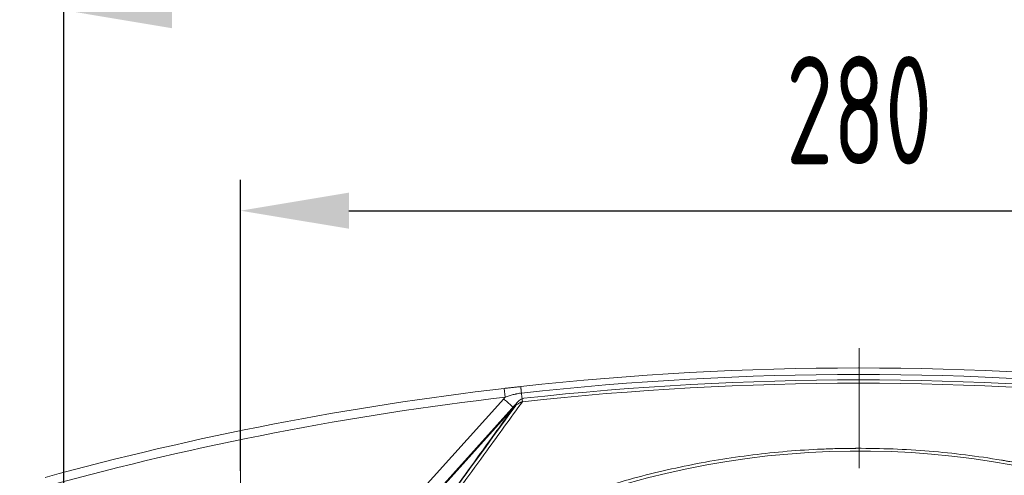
# Model space of a CAD drawing. Header units: millimetres. Extents: x 51337 to 61814, y -21781 to -12277.
# Tile 150 of 256: x 58446 to 58669, y -20696 to -20593. Entities that reach past the tile are written whole.
import ezdxf

# ---------------------------------------------------------------- set-up
doc = ezdxf.new("R2010")
doc.units = ezdxf.units.MM
doc.header["$LTSCALE"] = 0.3175
doc.linetypes.add('CENTER2', pattern=[28.575, 19.05, -3.175, 3.175, -3.175])
for name, color, linetype, lineweight in [('1轮廓实线层', 7, 'Continuous', 18), ('3中心线层', 1, 'CENTER2', 13), ('7标注层', 4, 'Continuous', 13)]:
    doc.layers.add(name, color=color, linetype=linetype, lineweight=lineweight)
doc.styles.add('PC_TEXTSTYLE', font='ISOCP.SHX', dxfattribs={"width": 0.707, "bigfont": 'GBCBIG.SHX'})
doc.dimstyles.new('GB_LINEAR', dxfattribs={"dimtxt": 3.5, "dimasz": 3.5, "dimexe": 1, "dimexo": 0, "dimgap": 1.5, "dimtad": 1, "dimdsep": 46, "dimtxsty": 'PC_TEXTSTYLE', "dimcen": 0, "dimclrd": 256, "dimclrt": 3, "dimadec": 0, "dimazin": 2, "dimtp": 0.1, "dimtm": 0.1, "dimtfac": 0.71, "dimtdec": 3, "dimtmove": 0, "dimatfit": 3, "dimfxl": 1, "dimtfill": 1, "dimarcsym": 0})

# ---------------------------------------------------------------- blocks, each defined once
blk = doc.blocks.new('*D67')
at = {"layer": '7标注层', "color": 0, "lineweight": -2, "transparency": 16777216}
for p, q in [((58495.88, -20695.21), (58495.88, -20629.31)), ((58775.88, -20695.21), (58775.88, -20629.31))]:
    blk.add_line(p, q, dxfattribs=at)
at = {"layer": '7标注层', "lineweight": -2, "transparency": 16777216}
blk.add_line((58520.38, -20636.31), (58751.38, -20636.31), dxfattribs=at)
at = {"layer": '7标注层', "lineweight": 18, "transparency": 16777216}
for points in [[(58520.38, -20632.22), (58520.38, -20640.39), (58495.88, -20636.31)], [(58751.38, -20640.39), (58751.38, -20632.22), (58775.88, -20636.31)]]:
    blk.add_solid(points, dxfattribs=at)
at = {"layer": 'Defpoints', "color": 0, "lineweight": 18, "transparency": 16777216}
for p in [(58775.88, -20636.31), (58495.88, -20695.21), (58775.88, -20695.21)]:
    blk.add_point(p, dxfattribs=at)
at = {"layer": '7标注层', "color": 3, "transparency": 16777216, "insert": (58635.88, -20613.56), "char_height": 24.5, "attachment_point": 5, "style": 'PC_TEXTSTYLE', "bg_fill": 3, "box_fill_scale": 1.1, "bg_fill_color": 257, "bg_fill_transparency": 0}
blk.add_mtext('280', dxfattribs=at)
blk = doc.blocks.new('*D68')
at = {"layer": '7标注层', "color": 0, "lineweight": -2, "transparency": 16777216}
for p, q in [((58455.88, -20715.21), (58455.88, -20583.91)), ((58815.88, -20715.21), (58815.88, -20583.91))]:
    blk.add_line(p, q, dxfattribs=at)
at = {"layer": '7标注层', "lineweight": -2, "transparency": 16777216}
blk.add_line((58791.38, -20590.91), (58480.38, -20590.91), dxfattribs=at)
at = {"layer": '7标注层', "lineweight": 18, "transparency": 16777216}
for points in [[(58480.38, -20586.83), (58480.38, -20595), (58455.88, -20590.91)], [(58791.38, -20595), (58791.38, -20586.83), (58815.88, -20590.91)]]:
    blk.add_solid(points, dxfattribs=at)
at = {"layer": 'Defpoints', "color": 0, "lineweight": 18, "transparency": 16777216}
for p in [(58455.88, -20590.91), (58455.88, -20715.21), (58815.88, -20715.21)]:
    blk.add_point(p, dxfattribs=at)
at = {"layer": '7标注层', "color": 3, "transparency": 16777216, "insert": (58635.88, -20568.16), "char_height": 24.5, "attachment_point": 5, "style": 'PC_TEXTSTYLE', "bg_fill": 3, "box_fill_scale": 1.1, "bg_fill_color": 257, "bg_fill_transparency": 0}
blk.add_mtext('360', dxfattribs=at)

msp = doc.modelspace()

# ---------------------------------------------------------------- linework, layer by layer
at = {"layer": '1轮廓实线层'}
for p, q in [((58555.79832, -20678.53262), (58555.56796, -20676.54593)), ((58509.33798, -20730.10234), (58555.43557, -20678.90577)), ((58511.43569, -20731.99112), (58558.61043, -20679.59826)), ((58557.66086, -20680.90947), (58511.56328, -20732.10601))]:
    msp.add_line(p, q, dxfattribs=at)
for centre, radius, start, end in [((58635.73332, -21367.91379), 696, 83.69406594, 96.30593455), ((58635.73332, -21367.91379), 694.51932, 83.69406594, 96.30593545), ((58635.73332, -21367.91379), 696, 96.61401368, 105.33974092), ((58635.73332, -21367.91379), 696, 96.61401368, 105.33974092), ((58635.73332, -21367.91379), 692.53554, 83.69406408, 96.30593596), ((58635.73332, -21367.91379), 693.29249, 83.72791326, 96.27201972), ((58635.73332, -21367.91379), 694, 96.61401368, 105.33974092), ((58635.88175, -20880.71372), 190, 6.8906438, 353.1093562)]:
    msp.add_arc(centre, radius, start, end, dxfattribs=at)
for points, knots in [([(58555.56796, -20676.54593), (58555.87853, -20676.50992), (58556.49863, -20676.43844), (58557.11768, -20676.36793), (58557.73677, -20676.29783), (58558.04638, -20676.26298), (58558.51115, -20676.21099), (58558.66613, -20676.19371), (58558.97624, -20676.15923), (58559.13137, -20676.14203), (58559.28659, -20676.12488)], [0, 0, 0, 0, 0.25, 0.5, 0.5, 0.75, 0.75, 0.875, 0.875, 1, 1, 1, 1]), ([(58559.44922, -20677.5966), (58559.43766, -20677.49197), (58559.42635, -20677.38964), (58559.40454, -20677.19232), (58559.39405, -20677.09733), (58559.37414, -20676.91723), (58559.36474, -20676.83212), (58559.34727, -20676.67403), (58559.33921, -20676.60107), (58559.32464, -20676.46922), (58559.31813, -20676.41035), (58559.30685, -20676.30826), (58559.30207, -20676.26504), (58559.29438, -20676.19543), (58559.29146, -20676.16903), (58559.28757, -20676.13381), (58559.28658, -20676.12493), (58559.28659, -20676.12488)], [0, 0, 0, 0, 0.12504884, 0.12504884, 0.25009768, 0.25009768, 0.37514652, 0.37514652, 0.50019536, 0.50019536, 0.6252442, 0.6252442, 0.75029304, 0.75029304, 0.87534188, 0.87534188, 1, 1, 1, 1]), ([(58557.66086, -20680.90947), (58557.65233, -20680.90178), (58557.63055, -20680.88217), (58557.56125, -20680.81977), (58557.51374, -20680.77699), (58557.39468, -20680.66978), (58557.32312, -20680.60536), (58557.15852, -20680.45714), (58557.06546, -20680.37335), (58556.86116, -20680.1894), (58556.74991, -20680.08923), (58556.51317, -20679.87606), (58556.38768, -20679.76307), (58556.12691, -20679.52826), (58555.99163, -20679.40646), (58555.71609, -20679.15836), (58555.57583, -20679.03207), (58555.43557, -20678.90577)], [0, 0, 0, 0, 0.125, 0.125, 0.25, 0.25, 0.375, 0.375, 0.5, 0.5, 0.625, 0.625, 0.75, 0.75, 0.875, 0.875, 1, 1, 1, 1]), ([(58559.44922, -20677.5966), (58559.29242, -20677.61393), (58559.13629, -20677.63492), (58558.82524, -20677.6837), (58558.67032, -20677.71147), (58558.43877, -20677.75769), (58558.36172, -20677.77386), (58558.20788, -20677.80762), (58558.13107, -20677.82522), (58557.90118, -20677.87996), (58557.74872, -20677.91903), (58557.29335, -20678.04273), (58556.99243, -20678.13383), (58556.54334, -20678.27852), (58556.24471, -20678.37766), (58555.94705, -20678.48058), (58555.79832, -20678.53262)], [0, 0, 0, 0, 0.125, 0.125, 0.25, 0.25, 0.3125, 0.3125, 0.375, 0.375, 0.5, 0.5, 0.75, 0.75, 0.875, 1, 1, 1, 1]), ([(58559.99188, -20678.77106), (58559.77189, -20678.8226), (58559.55983, -20678.90391), (58559.08236, -20679.15899), (58558.82649, -20679.35996), (58558.61045, -20679.59826)], [0, 0, 0, 0, 0.413402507, 0.413402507, 1, 1, 1, 1]), ([(58559.66712, -20679.56838), (58559.6574, -20679.48046), (58559.64507, -20679.36888), (58559.61581, -20679.10408), (58559.59888, -20678.95087), (58559.56128, -20678.61068), (58559.54062, -20678.42371), (58559.49662, -20678.02558), (58559.47329, -20677.81443), (58559.44922, -20677.5966)], [0, 0, 0, 0, 0.25, 0.25, 0.5, 0.5, 0.75, 0.75, 1, 1, 1, 1]), ([(58557.66087, -20680.90945), (58555.16748, -20684.35644), (58552.65921, -20687.81913), (58546.54609, -20696.2457), (58542.92487, -20701.22686), (58535.60972, -20711.26589), (58531.9158, -20716.32375), (58526.92816, -20723.13583), (58525.67083, -20724.85164), (58524.40868, -20726.57254)], [0, 0, 0, 0, 0.231468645, 0.231468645, 0.56054697, 0.56054697, 0.889625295, 0.889625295, 1, 1, 1, 1]), ([(58524.43917, -20726.69605), (58525.08098, -20725.82143), (58525.72162, -20724.94802), (58532.44038, -20715.78409), (58538.41591, -20707.59984), (58548.98015, -20693.07932), (58553.6006, -20686.71019), (58558.17376, -20680.39003)], [0, 0, 0, 0, 0.055396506, 0.055396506, 0.582019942, 0.582019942, 1, 1, 1, 1]), ([(58528.50945, -20722.23915), (58528.85652, -20721.767), (58529.20323, -20721.29522), (58533.29937, -20715.72025), (58537.0077, -20710.66019), (58544.3509, -20700.61713), (58547.98575, -20695.63415), (58554.29902, -20686.96085), (58556.99164, -20683.25563), (58559.66712, -20679.56838)], [0, 0, 0, 0, 0.032466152, 0.032466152, 0.383954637, 0.383954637, 0.735443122, 0.735443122, 1, 1, 1, 1]), ([(58559.66712, -20679.56838), (58559.66077, -20679.56998), (58559.65437, -20679.57163), (58559.64166, -20679.57495), (58559.62261, -20679.57999), (58559.57836, -20679.59221), (58559.49067, -20679.61839), (58559.36757, -20679.66055), (58559.27125, -20679.699), (58559.17594, -20679.73964), (58559.12871, -20679.7611), (58558.98913, -20679.8283), (58558.89885, -20679.87679), (58558.72315, -20679.98023), (58558.63772, -20680.03518), (58558.47127, -20680.1509), (58558.39024, -20680.21167), (58558.23227, -20680.33867), (58558.15523, -20680.405), (58558.00615, -20680.54184), (58557.93397, -20680.61245), (58557.82906, -20680.72149), (58557.77744, -20680.7768), (58557.72707, -20680.83326), (58557.69377, -20680.87116), (58557.67723, -20680.89027), (58557.66088, -20680.90945)], [0, 0, 0, 0, 0.0078125, 0.0078125, 0.015625, 0.03125, 0.0625, 0.125, 0.1875, 0.1875, 0.25, 0.25, 0.375, 0.375, 0.5, 0.5, 0.625, 0.625, 0.75, 0.75, 0.875, 0.875, 0.9375, 0.96875, 0.96875, 1, 1, 1, 1]), ([(58528.50942, -20722.23915), (58532.01771, -20719.93506), (58539.16871, -20715.55963), (58550.26983, -20709.70947), (58557.90058, -20706.29396), (58563.70225, -20703.91731), (58566.62273, -20702.77524), (58570.06264, -20701.52442), (58571.79054, -20700.9195), (58572.65646, -20700.62216), (58573.0899, -20700.47478), (58573.30674, -20700.40141), (58573.4152, -20700.36481), (58573.46943, -20700.34653), (58573.49655, -20700.33739), (58573.51011, -20700.33282), (58573.51689, -20700.33054), (58573.52028, -20700.3294), (58573.52197, -20700.32883), (58573.52282, -20700.32854), (58573.52318, -20700.32842), (58573.52343, -20700.32834), (58573.52352, -20700.32831), (58578.51022, -20698.64937), (58583.5529, -20697.1745), (58593.7278, -20694.63764), (58598.86002, -20693.57564), (58609.19093, -20691.86836), (58614.38962, -20691.22309), (58622.22, -20690.56986), (58624.83551, -20690.40455), (58628.76466, -20690.23546), (58630.7307, -20690.17062), (58633.02651, -20690.12951), (58634.17487, -20690.1176), (58634.74916, -20690.1138), (58635.03633, -20690.11244), (58635.17992, -20690.11189), (58635.25172, -20690.11166), (58635.28762, -20690.11155), (58635.30557, -20690.11149), (58635.31454, -20690.11147), (58635.31903, -20690.11145), (58635.32095, -20690.11145), (58635.32223, -20690.11144), (58635.32285, -20690.11144), (58640.81235, -20690.09578), (58646.29674, -20690.31124), (58657.2295, -20691.20308), (58662.67787, -20691.87947), (58668.09539, -20692.78517), (58668.09595, -20692.78526), (58668.09716, -20692.78546), (58668.09898, -20692.78577), (58668.10323, -20692.78648), (58668.11172, -20692.7879), (58668.12872, -20692.79074), (58668.1627, -20692.79643), (58668.23065, -20692.80782), (58668.36656, -20692.83067), (58668.63832, -20692.87661), (58669.18167, -20692.96947), (58670.26763, -20693.15912), (58672.43657, -20693.55412), (58676.76207, -20694.40683), (58680.44702, -20695.24497), (58687.78296, -20697.06347), (58692.62829, -20698.46545), (58697.41867, -20700.05478), (58697.41887, -20700.05485), (58697.41936, -20700.05501), (58697.42009, -20700.05525), (58697.42179, -20700.05582), (58697.4252, -20700.05695), (58697.43202, -20700.05921), (58697.44565, -20700.06373), (58697.4729, -20700.07278), (58697.52742, -20700.09089), (58697.63643, -20700.12715), (58697.8544, -20700.19983), (58698.29009, -20700.34584), (58699.16051, -20700.64045), (58700.89744, -20701.24003), (58704.35546, -20702.48052), (58707.29157, -20703.6144), (58713.12461, -20705.97552), (58720.79749, -20709.37263), (58731.96222, -20715.20206), (58739.1556, -20719.56821), (58742.68499, -20721.86879)], [0, 0, 0, 0, 0.0625, 0.125, 0.1875, 0.1875, 0.21875, 0.234375, 0.2421875, 0.24609375, 0.248046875, 0.249023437, 0.249511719, 0.249755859, 0.24987793, 0.249938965, 0.249969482, 0.249984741, 0.249992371, 0.249996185, 0.249998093, 0.249998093, 0.25, 0.25, 0.3125, 0.3125, 0.375, 0.375, 0.4375, 0.4375, 0.46875, 0.46875, 0.484375, 0.4921875, 0.49609375, 0.498046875, 0.499023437, 0.499511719, 0.499755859, 0.49987793, 0.499938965, 0.499969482, 0.499984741, 0.499992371, 0.499992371, 0.5, 0.5, 0.5625, 0.5625, 0.625, 0.625, 0.625007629, 0.625007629, 0.625015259, 0.625030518, 0.625061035, 0.62512207, 0.625244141, 0.625488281, 0.625976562, 0.626953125, 0.62890625, 0.6328125, 0.640625, 0.65625, 0.6875, 0.6875, 0.75, 0.75, 0.750003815, 0.750003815, 0.750007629, 0.750015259, 0.750030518, 0.750061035, 0.75012207, 0.750244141, 0.750488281, 0.750976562, 0.751953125, 0.75390625, 0.7578125, 0.765625, 0.78125, 0.8125, 0.8125, 0.875, 0.9375, 1, 1, 1, 1])]:
    msp.add_open_spline(points, degree=3, knots=knots, dxfattribs=at)
msp.add_open_spline([(58555.43557, -20678.90577), (58555.55201, -20678.77646), (58555.67293, -20678.65208), (58555.79832, -20678.53262)], degree=3, dxfattribs=at)
at = {"layer": '3中心线层', "ltscale": 4.5}
msp.add_line((58635.88175, -20667.39723), (58635.88175, -21098.89722), dxfattribs=at)
at = {"layer": '3中心线层'}
msp.add_line((58495.88175, -20695.21372), (58495.88175, -20726.21372), dxfattribs=at)

# ---------------------------------------------------------------- next in the draw order: dimensions: what is measured, and where the dimension line sits
at = {"layer": '7标注层'}
dim = msp.add_linear_dim(base=(58775.88175, -20636.30621), p1=(58495.88175, -20695.21372), p2=(58775.88175, -20695.21372), dimstyle='GB_LINEAR', override={"dimscale": 7, "dimgap": 1.5, "dimtad": 1, "dimjust": 0, "dimdec": 2, "dimlfac": 1, "dimse1": 0, "dimse2": 0, "dimsd1": 0, "dimsd2": 0, "dimclrd": 256, "dimclre": 0, "dimtofl": 1}, dxfattribs=at)
dim.commit()
dim.dimension.update_dxf_attribs({"geometry": '*D67', "text_midpoint": (58635.88175, -20613.55621)})

# ---------------------------------------------------------------- next in the draw order: dimensions: what is measured, and where the dimension line sits
dim = msp.add_linear_dim(base=(58455.88175, -20590.91379), p1=(58815.88175, -20715.21372), p2=(58455.88175, -20715.21372), dimstyle='GB_LINEAR', override={"dimscale": 7, "dimgap": 1.5, "dimtad": 1, "dimjust": 0, "dimdec": 2, "dimlfac": 1, "dimse1": 0, "dimse2": 0, "dimsd1": 0, "dimsd2": 0, "dimclrd": 256, "dimclre": 0, "dimtofl": 1}, dxfattribs=at)
dim.commit()
dim.dimension.update_dxf_attribs({"geometry": '*D68', "text_midpoint": (58635.88175, -20568.16379)})

doc.saveas('drawing.dxf')
